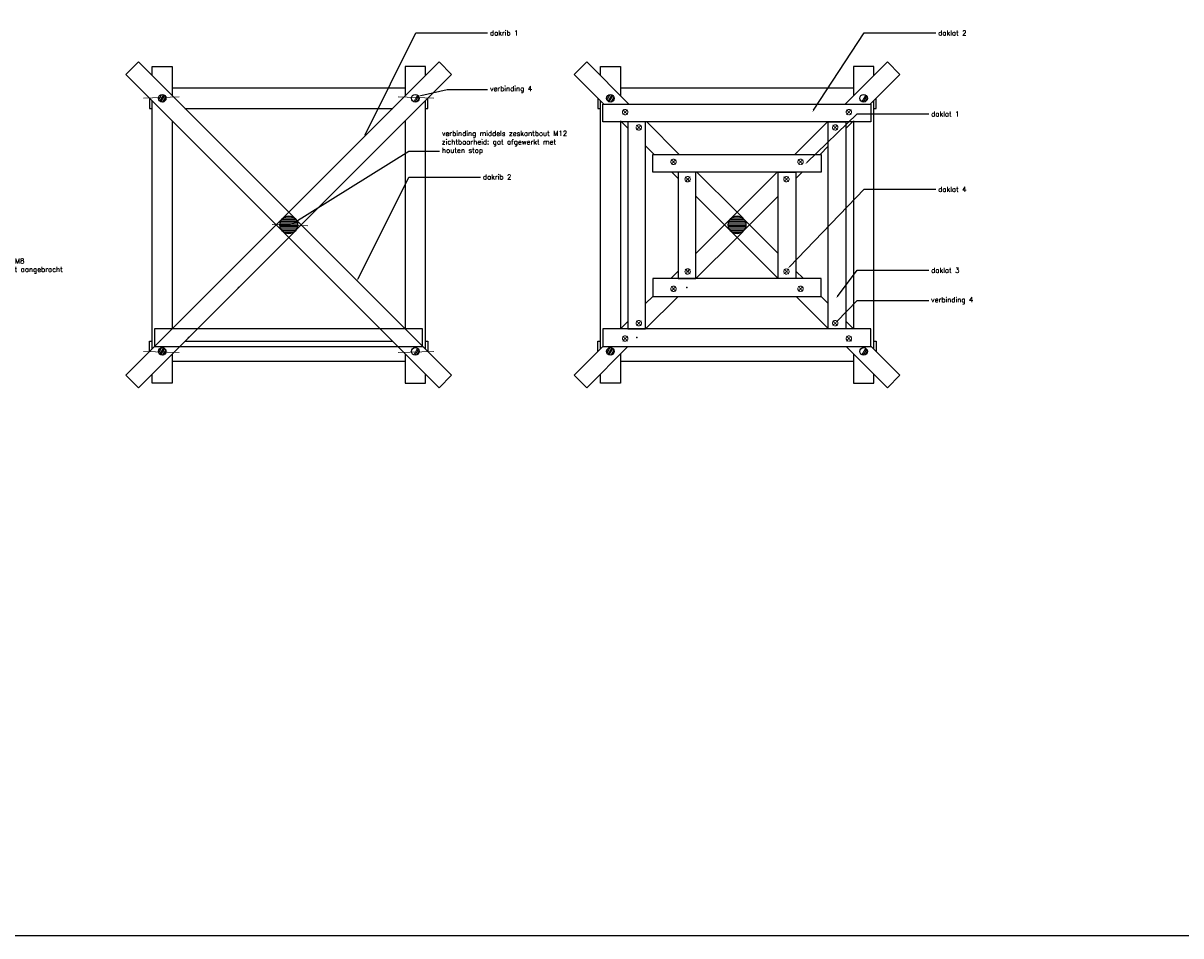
# Model space of a CAD drawing. Header units: metres. Extents: x -170212 to 42557, y -53864 to 18192.
# Tile 11 of 28: x 16791 to 25938, y -3364 to 3848. Entities that reach past the tile are written whole.
import ezdxf
from ezdxf import colors
from ezdxf.entities.mleader import LeaderData, LeaderLine
from ezdxf.math import Vec2, Vec3

# ---------------------------------------------------------------- set-up
doc = ezdxf.new("R2010")
doc.units = ezdxf.units.M
doc.header["$LTSCALE"] = 2
doc.linetypes.add('HIDDEN', pattern=[9.525, 6.35, -3.175])
for name, color, linetype, lineweight in [('N-CO-HC-HOUTVORM_kops-A', 253, 'Continuous', 5), ('N-CO-HC-HOUTVORM_ZICHT_1-G', 30, 'Continuous', 25), ('N-CO-HC-OVERIG MATERIAAL-verbinding-G', 11, 'ZIGZAG', 15)]:
    doc.layers.add(name, color=color, linetype=linetype, lineweight=lineweight)
doc.styles.add('ROMANS', font='romans.shx')
doc.linetypes.add('ZIGZAG', pattern='A,0.00254,-5.08,[131,ltypeshp.shx,S=5.08,R=0,X=-5.08,Y=0],-10.16,[131,ltypeshp.shx,S=5.08,R=180,X=5.08,Y=0],-5.08', length=20.32254)
pattern_1 = [(60, (0, 0), (-173.205, 100), []), (60, (10, 0), (-173.205, 100), []), (60, (12, 0), (-173.205, 100), []), (60, (24, 0), (-173.205, 100), []), (60, (34, 0), (-173.205, 100), []), (60, (40, 0), (-173.205, 100), []), (60, (42, 0), (-173.205, 100), []), (60, (44, 0), (-173.205, 100), []), (60, (54, 0), (-173.205, 100), []), (60, (56, 0), (-173.205, 100), []), (60, (70, 0), (-173.205, 100), []), (60, (74, 0), (-173.205, 100), []), (60, (80, 0), (-173.205, 100), []), (60, (82, 0), (-173.205, 100), []), (60, (96, 0), (-173.205, 100), []), (60, (98, 0), (-173.205, 100), []), (60, (102, 0), (-173.205, 100), []), (60, (106, 0), (-173.205, 100), []), (60, (116, 0), (-173.205, 100), []), (60, (118, 0), (-173.205, 100), []), (60, (120, 0), (-173.205, 100), []), (60, (132, 0), (-173.205, 100), []), (60, (138, 0), (-173.205, 100), []), (60, (148, 0), (-173.205, 100), []), (60, (150, 0), (-173.205, 100), []), (60, (158, 0), (-173.205, 100), []), (60, (160, 0), (-173.205, 100), []), (60, (162, 0), (-173.205, 100), []), (60, (166, 0), (-173.205, 100), []), (60, (174, 0), (-173.205, 100), []), (60, (176, 0), (-173.205, 100), []), (60, (182, 0), (-173.205, 100), []), (60, (186, 0), (-173.205, 100), []), (60, (192, 0), (-173.205, 100), []), (60, (194, 0), (-173.205, 100), [])]
pattern_2 = [(60, (3541.68, 0), (-173.205, 100), []), (60, (3551.68, 0), (-173.205, 100), []), (60, (3553.68, 0), (-173.205, 100), []), (60, (3565.68, 0), (-173.205, 100), []), (60, (3575.68, 0), (-173.205, 100), []), (60, (3581.68, 0), (-173.205, 100), []), (60, (3583.68, 0), (-173.205, 100), []), (60, (3585.68, 0), (-173.205, 100), []), (60, (3595.68, 0), (-173.205, 100), []), (60, (3597.68, 0), (-173.205, 100), []), (60, (3611.68, 0), (-173.205, 100), []), (60, (3615.68, 0), (-173.205, 100), []), (60, (3621.68, 0), (-173.205, 100), []), (60, (3623.68, 0), (-173.205, 100), []), (60, (3637.68, 0), (-173.205, 100), []), (60, (3639.68, 0), (-173.205, 100), []), (60, (3643.68, 0), (-173.205, 100), []), (60, (3647.68, 0), (-173.205, 100), []), (60, (3657.68, 0), (-173.205, 100), []), (60, (3659.68, 0), (-173.205, 100), []), (60, (3661.68, 0), (-173.205, 100), []), (60, (3673.68, 0), (-173.205, 100), []), (60, (3679.68, 0), (-173.205, 100), []), (60, (3689.68, 0), (-173.205, 100), []), (60, (3691.68, 0), (-173.205, 100), []), (60, (3699.68, 0), (-173.205, 100), []), (60, (3701.68, 0), (-173.205, 100), []), (60, (3703.68, 0), (-173.205, 100), []), (60, (3707.68, 0), (-173.205, 100), []), (60, (3715.68, 0), (-173.205, 100), []), (60, (3717.68, 0), (-173.205, 100), []), (60, (3723.68, 0), (-173.205, 100), []), (60, (3727.68, 0), (-173.205, 100), []), (60, (3733.68, 0), (-173.205, 100), []), (60, (3735.68, 0), (-173.205, 100), [])]

msp = doc.modelspace()

# ---------------------------------------------------------------- hatches: boundary and pattern name
at = {"layer": 'N-CO-HC-HOUTVORM_kops-A'}
h = msp.add_hatch(dxfattribs=at)
h.set_pattern_fill('KOPSHOUT', color=256, scale=2)
h.set_pattern_definition(pattern_1)
edge = h.paths.add_edge_path()
edge.add_arc((17889.2, 3254), 30, 0, 360)
h = msp.add_hatch(dxfattribs=at)
h.set_pattern_fill('KOPSHOUT', color=256, scale=2)
h.set_pattern_definition(pattern_1)
edge = h.paths.add_edge_path()
edge.add_arc((19889.2, 3254), 30, 0, 360)
h = msp.add_hatch(dxfattribs=at)
h.set_pattern_fill('KOPSHOUT', color=256, scale=2)
h.set_pattern_definition(pattern_2)
edge = h.paths.add_edge_path()
edge.add_arc((21430.9, 3254), 30, 0, 360)
h = msp.add_hatch(dxfattribs=at)
h.set_pattern_fill('KOPSHOUT', color=256, scale=2)
h.set_pattern_definition(pattern_2)
edge = h.paths.add_edge_path()
edge.add_arc((23430.9, 3254), 30, 0, 360)
h = msp.add_hatch(dxfattribs=at)
h.set_pattern_fill('LANGSHOUT', color=256, scale=2)
h.set_pattern_definition([(0, (0, 10), (0, 10), [])])
edge = h.paths.add_edge_path()
edge.add_arc((18889.2, 2254), 70, 0, 360)
h = msp.add_hatch(dxfattribs=at)
h.set_pattern_fill('LANGSHOUT', color=256, scale=2)
h.set_pattern_definition([(0, (3541.676, 10), (0, 10), [])])
edge = h.paths.add_edge_path()
edge.add_arc((22430.9, 2254), 70, 0, 360)
h = msp.add_hatch(dxfattribs=at)
h.set_pattern_fill('KOPSHOUT', color=256, scale=2)
h.set_pattern_definition(pattern_1)
edge = h.paths.add_edge_path()
edge.add_arc((17889.2, 1254), 30, 0, 360)
h = msp.add_hatch(dxfattribs=at)
h.set_pattern_fill('KOPSHOUT', color=256, scale=2)
h.set_pattern_definition(pattern_1)
edge = h.paths.add_edge_path()
edge.add_arc((19889.2, 1254), 30, 0, 360)
h = msp.add_hatch(dxfattribs=at)
h.set_pattern_fill('KOPSHOUT', color=256, scale=2)
h.set_pattern_definition(pattern_2)
edge = h.paths.add_edge_path()
edge.add_arc((21430.9, 1254), 30, 0, 360)
h = msp.add_hatch(dxfattribs=at)
h.set_pattern_fill('KOPSHOUT', color=256, scale=2)
h.set_pattern_definition(pattern_2)
edge = h.paths.add_edge_path()
edge.add_arc((23430.9, 1254), 30, 0, 360)

# ---------------------------------------------------------------- linework, layer by layer
at = {"color": 1}
msp.add_lwpolyline([(-6987.3, 18191.9), (32782, 18191.9), (32782, -3364.5), (-6987.3, -3364.5)], close=True, dxfattribs=at)
for p in [(18493.3, 1759), (22034.9, 1759), (18097.3, 1363.1), (21639, 1363.1)]:
    msp.add_point(p)
at = {"layer": 'N-CO-HC-HOUTVORM_ZICHT_1-G'}
for points in [[(18790.3, 2254), (17602.3, 3442), (17701.3, 3541), (18889.2, 2353)], [(18988.2, 2254), (20176.2, 3442), (20077.2, 3541), (18889.2, 2353)], [(23488, 3206.9), (23488, 3066.9), (21370, 3066.9), (21370, 3206.9)], [(21569, 1433.1), (21709, 1433.1), (21709, 3066.9), (21569, 3066.9)], [(23291.9, 1433.1), (23151.9, 1433.1), (23151.9, 3066.9), (23291.9, 3066.9)], [(23094.9, 2811), (23094.9, 2671), (21766, 2671), (21766, 2811)], [(21964.9, 1829), (22104.9, 1829), (22104.9, 2671), (21964.9, 2671)], [(22896, 1829), (22756, 1829), (22756, 2671), (22896, 2671)], [(18889.2, 2155), (17701.3, 967.1), (17602.3, 1066.1), (18790.3, 2254)], [(18889.2, 2155), (20077.2, 967.1), (20176.2, 1066.1), (18988.2, 2254)], [(23094.9, 1689), (23094.9, 1829), (21766, 1829), (21766, 1689)], [(19946.3, 1293.1), (19946.3, 1433.1), (17828.3, 1433.1), (17828.3, 1293.1)], [(23488, 1293.1), (23488, 1433.1), (21370, 1433.1), (21370, 1293.1)]]:
    msp.add_lwpolyline(points, close=True, dxfattribs=at)
for points in [[(17809.2, 3433), (17809.2, 3504), (17969.2, 3504), (17969.2, 3273)], [(19969.2, 3433), (19969.2, 3504), (19809.2, 3504), (19809.2, 3273)], [(21379, 3206.9), (21144, 3442), (21243, 3541), (21577, 3206.9)], [(21350.9, 3433), (21350.9, 3504), (21510.9, 3504), (21510.9, 3273)], [(23482.8, 3206.9), (23717.9, 3442), (23618.9, 3541), (23284.8, 3206.9)], [(23510.9, 3433), (23510.9, 3504), (23350.9, 3504), (23350.9, 3273)], [(19809.2, 3334), (17969.2, 3334)], [(23350.9, 3334), (21510.9, 3334)], [(17789.2, 3255), (17789.2, 3174), (17809.2, 3174)], [(17809.2, 1273), (17809.2, 3235)], [(19969.2, 3174), (19989.2, 3174), (19989.2, 3255)], [(19969.2, 1273), (19969.2, 3235)], [(21330.9, 3255), (21330.9, 3174), (21350.9, 3174)], [(21350.9, 1273), (21350.9, 3235)], [(23510.9, 3174), (23530.9, 3174), (23530.9, 3255)], [(23510.9, 1273), (23510.9, 3235)], [(18068.2, 3174), (19710.3, 3174)], [(17969.2, 3075), (17969.2, 1433)], [(19809.2, 3075), (19809.2, 1433)], [(21510.9, 3075), (21510.9, 1433)], [(21569, 3017), (21519, 3066.9)], [(21717, 3066.9), (21973, 2811)], [(23144.8, 3066.9), (22888.9, 2811)], [(23291.9, 3016), (23342.8, 3066.9)], [(23350.9, 3075), (23350.9, 1433)], [(21775, 2811), (21709, 2877)], [(23086.8, 2811), (23151.9, 2876)], [(21964.9, 2621), (21915, 2671)], [(22113, 2671), (22430.9, 2353), (22331.9, 2254), (22104.9, 2481)], [(22748.9, 2671), (22430.9, 2353), (22529.9, 2254), (22756, 2480.1)], [(22896, 2620.1), (22946.8, 2671)], [(22104.9, 2027), (22331.9, 2254), (22430.9, 2155), (22104.9, 1829)], [(22756, 2028), (22529.9, 2254), (22430.9, 2155), (22756.9, 1829)], [(21907, 1829), (21964.9, 1887)], [(22954.9, 1829), (22896, 1888)], [(21709, 1631.1), (21767, 1689)], [(21964.9, 1689), (21709, 1433.1)], [(22896.9, 1689), (23152.9, 1433.1)], [(23151.9, 1632), (23094.9, 1689)], [(21511, 1433.1), (21569, 1491.1)], [(23350.9, 1433.1), (23291.9, 1492)], [(17789.2, 1253), (17789.2, 1334), (17809.2, 1334)], [(18068.2, 1334), (19710.3, 1334)], [(19969.2, 1334), (19989.2, 1334), (19989.2, 1253)], [(21569, 1293.1), (21243, 967.1), (21144, 1066.1), (21371, 1293.1)], [(21330.9, 1253), (21330.9, 1334), (21350.9, 1334)], [(23292.9, 1293.1), (23618.9, 967.1), (23717.9, 1066.1), (23488, 1295.9)], [(23510.9, 1334), (23530.9, 1334), (23530.9, 1253)], [(17969.2, 1235), (17969.2, 1004), (17809.2, 1004), (17809.2, 1075)], [(19809.2, 1235), (19809.2, 1004), (19969.2, 1004), (19969.2, 1075)], [(21510.9, 1235), (21510.9, 1004), (21350.9, 1004), (21350.9, 1075)], [(23350.9, 1235), (23350.9, 1004), (23510.9, 1004), (23510.9, 1075)], [(19809.2, 1174), (17969.2, 1174)], [(23350.9, 1174), (21510.9, 1174)]]:
    msp.add_lwpolyline(points, dxfattribs=at)
for centre, radius in [((17889.2, 3254), 30), ((19889.2, 3254), 30), ((21430.9, 3254), 30), ((23430.9, 3254), 30), ((18889.2, 2254), 70), ((18889.2, 2254), 70), ((22430.9, 2254), 70), ((22430.9, 2254), 70), ((17889.2, 1254), 30), ((19889.2, 1254), 30), ((21430.9, 1254), 30), ((23430.9, 1254), 30)]:
    msp.add_circle(centre, radius, dxfattribs=at)
at = {"layer": 'N-CO-HC-OVERIG MATERIAAL-verbinding-G', "ltscale": 0.5}
for p, q in [((18024.5, 3264.2), (17742.5, 3254.2)), ((19753.9, 3264.2), (20036, 3254.2)), ((19040.3, 2246.3), (18758.2, 2256.2)), ((18024.5, 1243.9), (17742.5, 1253.8)), ((19753.9, 1243.9), (20036, 1253.8))]:
    msp.add_line(p, q, dxfattribs=at)
at = {"layer": 'N-CO-HC-OVERIG MATERIAAL-verbinding-G', "linetype": 'HIDDEN', "ltscale": 0.5}
for p, q in [((21566.2, 3164), (21527.7, 3125.5)), ((21527.7, 3164), (21566.2, 3125.5)), ((23295.7, 3164), (23334.1, 3125.5)), ((23334.1, 3164), (23295.7, 3125.5)), ((21674.3, 3042.6), (21635.9, 3004.2)), ((21635.9, 3042.6), (21674.3, 3004.2)), ((23187.6, 3042.6), (23226, 3004.2)), ((23226, 3042.6), (23187.6, 3004.2)), ((21948.2, 2770.8), (21909.8, 2732.3)), ((21909.8, 2770.8), (21948.2, 2732.3)), ((22913.6, 2770.8), (22952, 2732.3)), ((22952, 2770.8), (22913.6, 2732.3)), ((22060.1, 2634), (22021.7, 2595.5)), ((22021.7, 2634), (22060.1, 2595.5)), ((22801.8, 2634), (22840.2, 2595.5)), ((22840.2, 2634), (22801.8, 2595.5)), ((22060.1, 1866), (22021.7, 1904.5)), ((22021.7, 1866), (22060.1, 1904.5)), ((22801.8, 1866), (22840.2, 1904.5)), ((22840.2, 1866), (22801.8, 1904.5)), ((21948.2, 1729.2), (21909.8, 1767.7)), ((21909.8, 1729.2), (21948.2, 1767.7)), ((22913.6, 1729.2), (22952, 1767.7)), ((22952, 1729.2), (22913.6, 1767.7)), ((21674.3, 1457.4), (21635.9, 1495.8)), ((21635.9, 1457.4), (21674.3, 1495.8)), ((23187.6, 1457.4), (23226, 1495.8)), ((23226, 1457.4), (23187.6, 1495.8)), ((21566.2, 1336), (21527.7, 1374.5)), ((21527.7, 1336), (21566.2, 1374.5)), ((23295.7, 1336), (23334.1, 1374.5)), ((23334.1, 1336), (23295.7, 1374.5))]:
    msp.add_line(p, q, dxfattribs=at)
for centre in [(21546.9, 3144.8), (23314.9, 3144.8), (21655.1, 3023.4), (23206.8, 3023.4), (21929, 2751.5), (22932.8, 2751.5), (22040.9, 2614.7), (22821, 2614.7), (22040.9, 1885.3), (22821, 1885.3), (21929, 1748.5), (22932.8, 1748.5), (21655.1, 1476.6), (23206.8, 1476.6), (21546.9, 1355.2), (23314.9, 1355.2)]:
    msp.add_circle(centre, 21.2, dxfattribs=at)

# ---------------------------------------------------------------- leaders
ml = msp.add_multileader_mtext('Standard')
ml.set_content('dakrib 1', color=2, style='ROMANS')
ml.set_leader_properties(color=1)
ml.build(insert=Vec2(0, 0))
ml.multileader.update_dxf_attribs({"has_dogleg": 0, "text_left_attachment_type": 3, "text_right_attachment_type": 3, "dogleg_length": 0.36, "arrow_head_size": 20, "scale": 20})
ctx = ml.context
ctx.base_point, ctx.scale, ctx.char_height, ctx.arrow_head_size, ctx.landing_gap_size, ctx.plane_origin = Vec3(20459.3, 3770.2), 20, 40, 20, 20, Vec3(19679.9, 3531.9)
ctx.left_attachment, ctx.right_attachment = 3, 3
notes = []
notes.append((ctx, [(0, (1, 1, 0), (20452.1, 3770.2), (1, 0), 7.2, [(0, [(19483.2, 2947), (19894.1, 3770.2)], 0, [])])]))
ctx.mtext.insert, ctx.mtext.flow_direction = Vec3(20479.3, 3790.2), 5
ml = msp.add_multileader_mtext('Standard')
ml.set_content('daklat 2', color=2, style='ROMANS')
ml.set_leader_properties(color=1)
ml.build(insert=Vec2(0, 0))
ml.multileader.update_dxf_attribs({"has_dogleg": 0, "text_left_attachment_type": 3, "text_right_attachment_type": 3, "dogleg_length": 0.36, "arrow_head_size": 20, "scale": 20})
ctx = ml.context
ctx.base_point, ctx.scale, ctx.char_height, ctx.arrow_head_size, ctx.landing_gap_size, ctx.plane_origin = Vec3(24001, 3770.2), 20, 40, 20, 20, Vec3(23221.6, 3531.9)
ctx.left_attachment, ctx.right_attachment = 3, 3
notes.append((ctx, [(0, (1, 1, 0), (23993.8, 3770.2), (1, 0), 7.2, [(0, [(23024.9, 3143.7), (23435.8, 3770.2)], 0, [])])]))
ctx.mtext.insert, ctx.mtext.flow_direction = Vec3(24021, 3790.2), 5
ml = msp.add_multileader_mtext('Standard')
ml.set_content('verbinding 4', color=2, style='ROMANS')
ml.set_leader_properties(color=1)
ml.build(insert=Vec2(0, 0))
ml.multileader.update_dxf_attribs({"has_dogleg": 0, "text_left_attachment_type": 3, "text_right_attachment_type": 3, "dogleg_length": 0.36, "arrow_head_size": 20, "scale": 20})
ctx = ml.context
ctx.base_point, ctx.scale, ctx.char_height, ctx.arrow_head_size, ctx.landing_gap_size, ctx.plane_origin = Vec3(20459.3, 3323.9), 20, 40, 20, 20, Vec3(19679.9, 3085.7)
ctx.left_attachment, ctx.right_attachment = 3, 3
notes.append((ctx, [(0, (1, 1, 0), (20452.1, 3323.9), (1, 0), 7.2, [(0, [(19913.9, 3271.1), (20140.9, 3323.9)], 0, [])])]))
ctx.mtext.insert, ctx.mtext.flow_direction = Vec3(20479.3, 3350.6), 5
ml = msp.add_multileader_mtext('Standard')
ml.set_content('daklat 1', color=2, style='ROMANS')
ml.set_leader_properties(color=1)
ml.build(insert=Vec2(0, 0))
ml.multileader.update_dxf_attribs({"has_dogleg": 0, "text_left_attachment_type": 3, "text_right_attachment_type": 3, "dogleg_length": 0.36, "arrow_head_size": 20, "scale": 20})
ctx = ml.context
ctx.base_point, ctx.scale, ctx.char_height, ctx.arrow_head_size, ctx.landing_gap_size, ctx.plane_origin = Vec3(23945.3, 3130.4), 20, 40, 20, 20, Vec3(23165.9, 2892.2)
ctx.left_attachment, ctx.right_attachment = 3, 3
notes.append((ctx, [(0, (1, 1, 0), (23938.1, 3130.4), (1, 0), 7.2, [(0, [(22969.2, 2733), (23380.1, 3130.4)], 0, [])])]))
ctx.mtext.insert, ctx.mtext.flow_direction = Vec3(23965.3, 3150.4), 5
ml = msp.add_multileader_mtext('Standard')
ml.set_content('verbinding middels zeskantbout M12\\Pzichtbaarheid: gat afgewerkt met \\Phouten stop', color=2, style='ROMANS')
ml.set_leader_properties(color=1)
ml.build(insert=Vec2(0, 0))
ml.multileader.update_dxf_attribs({"has_dogleg": 0, "text_left_attachment_type": 3, "text_right_attachment_type": 3, "dogleg_length": 0.36, "arrow_head_size": 20, "scale": 20})
ctx = ml.context
ctx.base_point, ctx.scale, ctx.char_height, ctx.arrow_head_size, ctx.landing_gap_size, ctx.plane_origin = Vec3(20079.6, 2836), 20, 40, 20, 20, Vec3(19624.2, 2597.8)
ctx.left_attachment, ctx.right_attachment = 3, 3
notes.append((ctx, [(0, (1, 1, 0), (20072.4, 2836), (1, 0), 7.2, [(0, [(18899.2, 2251.3), (19838.5, 2836)], 0, [])])]))
ctx.mtext.insert, ctx.mtext.flow_direction = Vec3(20099.6, 2996), 5
ml = msp.add_multileader_mtext('Standard')
ml.set_content('dakrib 2', color=2, style='ROMANS')
ml.set_leader_properties(color=1)
ml.build(insert=Vec2(0, 0))
ml.multileader.update_dxf_attribs({"has_dogleg": 0, "text_left_attachment_type": 3, "text_right_attachment_type": 3, "dogleg_length": 0.36, "arrow_head_size": 20, "scale": 20})
ctx = ml.context
ctx.base_point, ctx.scale, ctx.char_height, ctx.arrow_head_size, ctx.landing_gap_size, ctx.plane_origin = Vec3(20403.6, 2631.7), 20, 40, 20, 20, Vec3(19624.2, 2393.4)
ctx.left_attachment, ctx.right_attachment = 3, 3
notes.append((ctx, [(0, (1, 1, 0), (20396.4, 2631.7), (1, 0), 7.2, [(0, [(19427.5, 1808.5), (19838.5, 2631.7)], 0, [])])]))
ctx.mtext.insert, ctx.mtext.flow_direction = Vec3(20423.6, 2651.7), 5
ml = msp.add_multileader_mtext('Standard')
ml.set_content('daklat 4', color=2, style='ROMANS')
ml.set_leader_properties(color=1)
ml.build(insert=Vec2(0, 0))
ml.multileader.update_dxf_attribs({"has_dogleg": 0, "text_left_attachment_type": 3, "text_right_attachment_type": 3, "dogleg_length": 0.36, "arrow_head_size": 20, "scale": 20})
ctx = ml.context
ctx.base_point, ctx.scale, ctx.char_height, ctx.arrow_head_size, ctx.landing_gap_size, ctx.plane_origin = Vec3(24001, 2534.9), 20, 40, 20, 20, Vec3(23221.6, 2296.7)
ctx.left_attachment, ctx.right_attachment = 3, 3
notes.append((ctx, [(0, (1, 1, 0), (23993.8, 2534.9), (1, 0), 7.2, [(0, [(22831.1, 1908.5), (23435.8, 2534.9)], 0, [])])]))
ctx.mtext.insert, ctx.mtext.flow_direction = Vec3(24021, 2554.9), 5
ml = msp.add_multileader_mtext('Standard')
ml.set_content('verbinding houtdraadbout M8\\Pzichtbaarheid: uit het zicht aangebracht', color=2, style='ROMANS')
ml.set_leader_properties(color=1)
ml.build(insert=Vec2(0, 0))
ml.multileader.update_dxf_attribs({"has_dogleg": 0, "text_left_attachment_type": 3, "text_right_attachment_type": 3, "dogleg_length": 0.36, "arrow_head_size": 20, "scale": 20})
ctx = ml.context
ctx.base_point, ctx.scale, ctx.char_height, ctx.arrow_head_size, ctx.landing_gap_size, ctx.plane_origin = Vec3(15990, 1895), 20, 40, 20, 20, Vec3(15563, 1656.8)
ctx.left_attachment, ctx.right_attachment = 3, 3
notes.append((ctx, [(0, (1, 1, 0), (15982.8, 1895), (1, 0), 7.2, [(0, [(14947.6, 2285.2), (15777.2, 1895)], 0, [])])]))
ctx.mtext.insert, ctx.mtext.flow_direction = Vec3(16010, 1988.3), 5
ml = msp.add_multileader_mtext('Standard')
ml.set_content('daklat 3', color=2, style='ROMANS')
ml.set_leader_properties(color=1)
ml.build(insert=Vec2(0, 0))
ml.multileader.update_dxf_attribs({"has_dogleg": 0, "text_left_attachment_type": 3, "text_right_attachment_type": 3, "dogleg_length": 0.36, "arrow_head_size": 20, "scale": 20})
ctx = ml.context
ctx.base_point, ctx.scale, ctx.char_height, ctx.arrow_head_size, ctx.landing_gap_size, ctx.plane_origin = Vec3(23945.3, 1895.2), 20, 40, 20, 20, Vec3(23165.9, 1656.9)
ctx.left_attachment, ctx.right_attachment = 3, 3
notes.append((ctx, [(0, (1, 1, 0), (23938.1, 1895.2), (1, 0), 7.2, [(0, [(23213.8, 1672.3), (23380.1, 1895.2)], 0, [])])]))
ctx.mtext.insert, ctx.mtext.flow_direction = Vec3(23965.3, 1915.2), 5
ml = msp.add_multileader_mtext('Standard')
ml.set_content('verbinding 4', color=2, style='ROMANS')
ml.set_leader_properties(color=1)
ml.build(insert=Vec2(0, 0))
ml.multileader.update_dxf_attribs({"has_dogleg": 0, "text_left_attachment_type": 3, "text_right_attachment_type": 3, "dogleg_length": 0.36, "arrow_head_size": 20, "scale": 20})
ctx = ml.context
ctx.base_point, ctx.scale, ctx.char_height, ctx.arrow_head_size, ctx.landing_gap_size, ctx.plane_origin = Vec3(23945.3, 1655.1), 20, 40, 20, 20, Vec3(23165.9, 1416.8)
ctx.left_attachment, ctx.right_attachment = 3, 3
notes.append((ctx, [(0, (1, 1, 0), (23938.1, 1655.1), (1, 0), 7.2, [(0, [(23206.8, 1476.6), (23380.1, 1655.1)], 0, [])])]))
ctx.mtext.insert, ctx.mtext.flow_direction = Vec3(23965.3, 1681.7), 5
for ctx, leaders in notes:
    for number, flags, end, landing, length, lines in leaders:
        leader = LeaderData()
        leader.index, (leader.has_last_leader_line, leader.has_dogleg_vector, leader.attachment_direction) = number, flags
        leader.last_leader_point, leader.dogleg_vector, leader.dogleg_length = Vec3(end), Vec3(landing), length
        for number, points, colour, breaks in lines:
            line = LeaderLine()
            line.index, line.vertices, line.color, line.breaks = number, Vec3.list(points), colors.encode_raw_color(colour), breaks
            leader.lines.append(line)
        ctx.leaders.append(leader)

doc.saveas('drawing.dxf')
